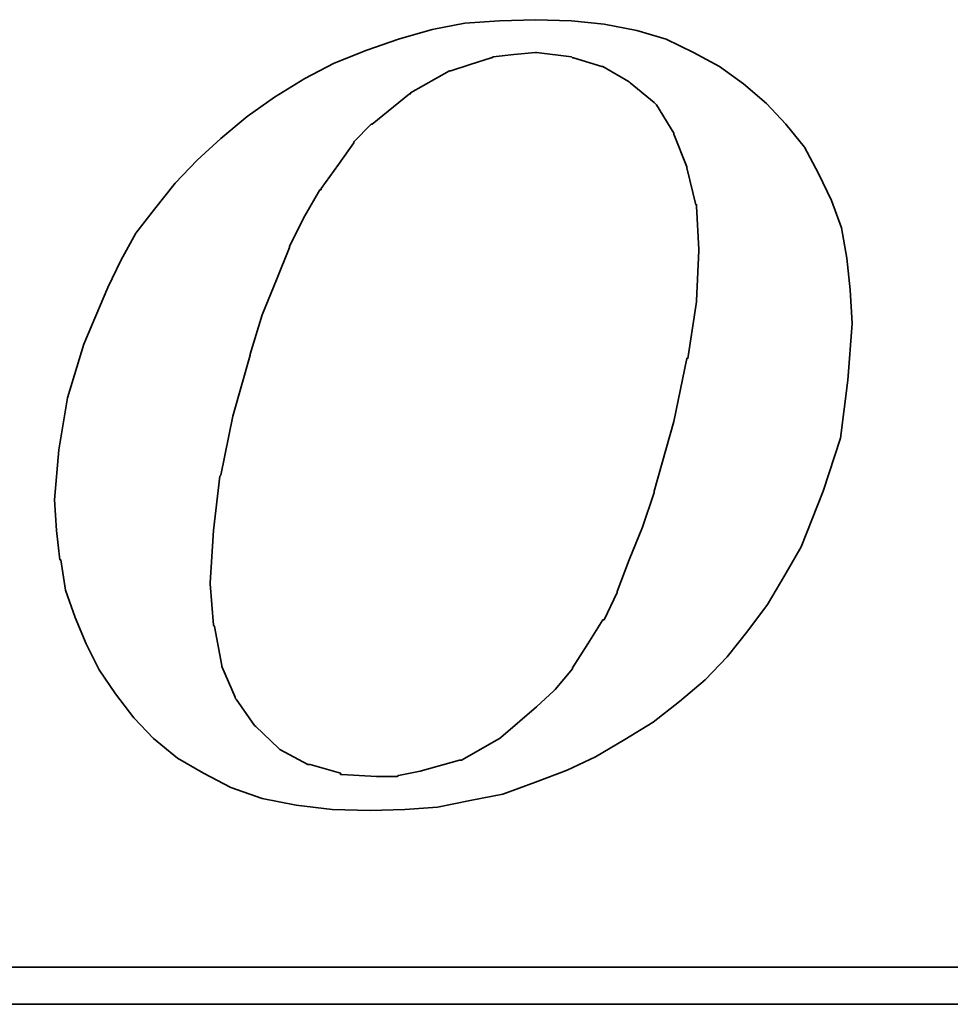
# Model space of a CAD drawing. Header units: inches. Extents: x 23 to 1568, y 65 to 954.
# Tile 34 of 48: x 202 to 204.91, y 119.49 to 122.56. Entities that reach past the tile are written whole.
import ezdxf

# ---------------------------------------------------------------- set-up
doc = ezdxf.new("R2010")
doc.units = ezdxf.units.IN
doc.header["$LTSCALE"] = 0.8
doc.layers.add('DIM', color=4, linetype='Continuous')
doc.layers.add('layer 1', color=7, linetype='Continuous')

# ---------------------------------------------------------------- blocks, each defined once
blk = doc.blocks.new('TBI MOTION logo(完整正式版)')
at = {"layer": 'layer 1', "color": 22, "lineweight": 35}
for points, knots in [([(-11.34375, -6.98375), (-11.34375, -6.98375), (-10.91375, -7.43875), (-10.91375, -7.43875), (-10.91375, -7.43875), (-10.91375, -7.43875), (-10.38625, -7.87125), (-10.38625, -7.87125), (-10.38625, -7.87125), (-10.38625, -7.87125), (-9.81125, -8.20375), (-9.81125, -8.20375), (-9.81125, -8.20375), (-9.81125, -8.20375), (-9.21125, -8.51875), (-9.21125, -8.51875), (-9.21125, -8.51875), (-9.21125, -8.51875), (-8.51625, -8.75875), (-8.51625, -8.75875), (-8.51625, -8.75875), (-8.51625, -8.75875), (-7.77125, -8.90375), (-7.77125, -8.90375), (-7.77125, -8.90375), (-7.77125, -8.90375), (-6.97875, -8.99875), (-6.97875, -8.99875), (-6.97875, -8.99875), (-6.97875, -8.99875), (-6.14125, -9.02375), (-6.14125, -9.02375), (-6.14125, -9.02375), (-6.14125, -9.02375), (-5.37125, -8.99875), (-5.37125, -8.99875), (-5.37125, -8.99875), (-5.37125, -8.99875), (-4.65375, -8.94875), (-4.65375, -8.94875), (-4.65375, -8.94875), (-4.65375, -8.94875), (-3.93375, -8.80625), (-3.93375, -8.80625), (-3.93375, -8.80625), (-3.93375, -8.80625), (-3.21375, -8.66375), (-3.21375, -8.66375), (-3.21375, -8.66375), (-3.21375, -8.66375), (-2.49375, -8.39875), (-2.49375, -8.39875), (-2.49375, -8.39875), (-2.49375, -8.39875), (-1.79875, -8.13375), (-1.79875, -8.13375), (-1.79875, -8.13375), (-1.79875, -8.13375), (-1.17375, -7.84375), (-1.17375, -7.84375), (-1.17375, -7.84375), (-1.17375, -7.84375), (-0.52375, -7.46375), (-0.52375, -7.46375), (-0.52375, -7.46375), (-0.52375, -7.46375), (0.10124, -7.07875), (0.10124, -7.07875), (0.10124, -7.07875), (0.10124, -7.07875), (0.67625, -6.62375), (0.67625, -6.62375), (0.67625, -6.62375), (0.67625, -6.62375), (1.24874, -6.14375), (1.24874, -6.14375), (1.24874, -6.14375), (1.24874, -6.14375), (1.72874, -5.64125), (1.72874, -5.64125), (1.72874, -5.64125), (1.72874, -5.64125), (2.18624, -5.06375), (2.18624, -5.06375), (2.18624, -5.06375), (2.18624, -5.06375), (2.61625, -4.48874), (2.61625, -4.48874), (2.61625, -4.48874), (2.61625, -4.48874), (3.00125, -3.83874), (3.00125, -3.83874), (3.00125, -3.83874), (3.00125, -3.83874), (3.36124, -3.21374), (3.36124, -3.21374), (3.36124, -3.21374), (3.36124, -3.21374), (3.84374, -1.99125), (3.84374, -1.99125), (3.84374, -1.99125), (3.84374, -1.99125), (4.22625, -0.81875), (4.22625, -0.81875), (4.22625, -0.81875), (4.22625, -0.81875), (4.39125, 0.45624), (4.39125, 0.45624), (4.39125, 0.45624), (4.39125, 0.45624), (4.48874, 1.70124), (4.48874, 1.70124), (4.48874, 1.70124), (4.48874, 1.70124), (4.43874, 2.44625), (4.43874, 2.44625), (4.43874, 2.44625), (4.43874, 2.44625), (4.36874, 3.14125), (4.36874, 3.14125), (4.36874, 3.14125), (4.36874, 3.14125), (4.25125, 3.81125), (4.25125, 3.81125), (4.25125, 3.81125), (4.25125, 3.81125), (4.03124, 4.41125), (4.03124, 4.41125), (4.03124, 4.41125), (4.03124, 4.41125), (3.74374, 5.01125), (3.74374, 5.01125), (3.74374, 5.01125), (3.74374, 5.01125), (3.43124, 5.58875), (3.43124, 5.58875), (3.43124, 5.58875), (3.43124, 5.58875), (3.02625, 6.09125), (3.02625, 6.09125), (3.02625, 6.09125), (3.02625, 6.09125), (2.59374, 6.54875), (2.59374, 6.54875), (2.59374, 6.54875), (2.59374, 6.54875), (2.09124, 6.98125), (2.09124, 6.98125), (2.09124, 6.98125), (2.09124, 6.98125), (1.56124, 7.36625), (1.56124, 7.36625), (1.56124, 7.36625), (1.56124, 7.36625), (0.98624, 7.67625), (0.98624, 7.67625), (0.98624, 7.67625), (0.98624, 7.67625), (0.38624, 7.96375), (0.38624, 7.96375), (0.38624, 7.96375), (0.38624, 7.96375), (-0.25875, 8.15625), (-0.25875, 8.15625), (-0.25875, 8.15625), (-0.25875, 8.15625), (-0.98125, 8.30125), (-0.98125, 8.30125), (-0.98125, 8.30125), (-0.98125, 8.30125), (-1.70124, 8.37125), (-1.70124, 8.37125), (-1.70124, 8.37125), (-1.70124, 8.37125), (-2.49375, 8.39624), (-2.49375, 8.39624), (-2.49375, 8.39624), (-2.49375, 8.39624), (-3.28625, 8.37125), (-3.28625, 8.37125), (-3.28625, 8.37125), (-3.28625, 8.37125), (-4.05125, 8.32125), (-4.05125, 8.32125), (-4.05125, 8.32125), (-4.05125, 8.32125), (-4.77375, 8.18125), (-4.77375, 8.18125), (-4.77375, 8.18125), (-4.77375, 8.18125), (-5.51625, 7.96375), (-5.51625, 7.96375), (-5.51625, 7.96375), (-5.51625, 7.96375), (-6.21125, 7.72625), (-6.21125, 7.72625), (-6.21125, 7.72625), (-6.21125, 7.72625), (-6.92875, 7.43625), (-6.92875, 7.43625), (-6.92875, 7.43625), (-6.92875, 7.43625), (-7.57875, 7.10125), (-7.57875, 7.10125), (-7.57875, 7.10125), (-7.57875, 7.10125), (-8.24875, 6.69125), (-8.24875, 6.69125), (-8.24875, 6.69125), (-8.24875, 6.69125), (-8.84875, 6.26125), (-8.84875, 6.26125), (-8.84875, 6.26125), (-8.84875, 6.26125), (-9.42625, 5.78125), (-9.42625, 5.78125), (-9.42625, 5.78125), (-9.42625, 5.78125), (-9.95375, 5.30125), (-9.95375, 5.30125), (-9.95375, 5.30125), (-9.95375, 5.30125), (-10.43375, 4.79624), (-10.43375, 4.79624), (-10.43375, 4.79624), (-10.43375, 4.79624), (-10.88875, 4.22125), (-10.88875, 4.22125), (-10.88875, 4.22125), (-10.88875, 4.22125), (-11.29875, 3.69375), (-11.29875, 3.69375), (-11.29875, 3.69375), (-11.29875, 3.69375), (-11.63375, 3.09125), (-11.63375, 3.09125), (-11.63375, 3.09125), (-11.63375, 3.09125), (-11.91875, 2.49625), (-11.91875, 2.49625), (-11.91875, 2.49625), (-11.91875, 2.49625), (-12.44875, 1.24625), (-12.44875, 1.24625), (-12.44875, 1.24625), (-12.44875, 1.24625), (-12.80875, 0.06874), (-12.80875, 0.06874), (-12.80875, 0.06874), (-12.80875, 0.06874), (-12.99875, -1.07875), (-12.99875, -1.07875), (-12.99875, -1.07875), (-12.99875, -1.07875), (-13.09375, -2.18375), (-13.09375, -2.18375), (-13.09375, -2.18375), (-13.09375, -2.18375), (-13.04875, -2.85375), (-13.04875, -2.85375), (-13.04875, -2.85375), (-13.04875, -2.85375), (-12.97375, -3.50375), (-12.97375, -3.50375), (-12.97375, -3.50375), (-12.97375, -3.50375), (-12.95375, -3.50375), (-12.95375, -3.50375), (-12.95375, -3.50375), (-12.95375, -3.50375), (-12.85375, -4.17375), (-12.85375, -4.17375), (-12.85375, -4.17375), (-12.85375, -4.17375), (-12.63875, -4.77624), (-12.63875, -4.77624), (-12.63875, -4.77624), (-12.63875, -4.77624), (-12.39875, -5.35125), (-12.39875, -5.35125), (-12.39875, -5.35125), (-12.39875, -5.35125), (-12.11375, -5.92875), (-12.11375, -5.92875), (-12.11375, -5.92875), (-12.11375, -5.92875), (-11.75375, -6.45375), (-11.75375, -6.45375), (-11.75375, -6.45375), (-11.75375, -6.45375), (-11.34375, -6.98375), (-11.34375, -6.98375)], [0, 0, 0, 0, 0.01369863, 0.01369863, 0.01369863, 0.01369863, 0.02739726, 0.02739726, 0.02739726, 0.02739726, 0.04109589, 0.04109589, 0.04109589, 0.04109589, 0.05479452, 0.05479452, 0.05479452, 0.05479452, 0.06849315, 0.06849315, 0.06849315, 0.06849315, 0.08219178, 0.08219178, 0.08219178, 0.08219178, 0.09589041, 0.09589041, 0.09589041, 0.09589041, 0.10958904, 0.10958904, 0.10958904, 0.10958904, 0.12328767, 0.12328767, 0.12328767, 0.12328767, 0.1369863, 0.1369863, 0.1369863, 0.1369863, 0.15068493, 0.15068493, 0.15068493, 0.15068493, 0.16438356, 0.16438356, 0.16438356, 0.16438356, 0.17808219, 0.17808219, 0.17808219, 0.17808219, 0.19178082, 0.19178082, 0.19178082, 0.19178082, 0.20547945, 0.20547945, 0.20547945, 0.20547945, 0.21917808, 0.21917808, 0.21917808, 0.21917808, 0.23287671, 0.23287671, 0.23287671, 0.23287671, 0.24657534, 0.24657534, 0.24657534, 0.24657534, 0.26027397, 0.26027397, 0.26027397, 0.26027397, 0.2739726, 0.2739726, 0.2739726, 0.2739726, 0.28767123, 0.28767123, 0.28767123, 0.28767123, 0.30136986, 0.30136986, 0.30136986, 0.30136986, 0.31506849, 0.31506849, 0.31506849, 0.31506849, 0.32876712, 0.32876712, 0.32876712, 0.32876712, 0.34246575, 0.34246575, 0.34246575, 0.34246575, 0.35616438, 0.35616438, 0.35616438, 0.35616438, 0.36986301, 0.36986301, 0.36986301, 0.36986301, 0.38356164, 0.38356164, 0.38356164, 0.38356164, 0.39726027, 0.39726027, 0.39726027, 0.39726027, 0.4109589, 0.4109589, 0.4109589, 0.4109589, 0.42465753, 0.42465753, 0.42465753, 0.42465753, 0.43835616, 0.43835616, 0.43835616, 0.43835616, 0.45205479, 0.45205479, 0.45205479, 0.45205479, 0.46575342, 0.46575342, 0.46575342, 0.46575342, 0.47945205, 0.47945205, 0.47945205, 0.47945205, 0.49315068, 0.49315068, 0.49315068, 0.49315068, 0.50684932, 0.50684932, 0.50684932, 0.50684932, 0.52054795, 0.52054795, 0.52054795, 0.52054795, 0.53424658, 0.53424658, 0.53424658, 0.53424658, 0.54794521, 0.54794521, 0.54794521, 0.54794521, 0.56164384, 0.56164384, 0.56164384, 0.56164384, 0.57534247, 0.57534247, 0.57534247, 0.57534247, 0.5890411, 0.5890411, 0.5890411, 0.5890411, 0.60273973, 0.60273973, 0.60273973, 0.60273973, 0.61643836, 0.61643836, 0.61643836, 0.61643836, 0.63013699, 0.63013699, 0.63013699, 0.63013699, 0.64383562, 0.64383562, 0.64383562, 0.64383562, 0.65753425, 0.65753425, 0.65753425, 0.65753425, 0.67123288, 0.67123288, 0.67123288, 0.67123288, 0.68493151, 0.68493151, 0.68493151, 0.68493151, 0.69863014, 0.69863014, 0.69863014, 0.69863014, 0.71232877, 0.71232877, 0.71232877, 0.71232877, 0.7260274, 0.7260274, 0.7260274, 0.7260274, 0.73972603, 0.73972603, 0.73972603, 0.73972603, 0.75342466, 0.75342466, 0.75342466, 0.75342466, 0.76712329, 0.76712329, 0.76712329, 0.76712329, 0.78082192, 0.78082192, 0.78082192, 0.78082192, 0.79452055, 0.79452055, 0.79452055, 0.79452055, 0.80821918, 0.80821918, 0.80821918, 0.80821918, 0.82191781, 0.82191781, 0.82191781, 0.82191781, 0.83561644, 0.83561644, 0.83561644, 0.83561644, 0.84931507, 0.84931507, 0.84931507, 0.84931507, 0.8630137, 0.8630137, 0.8630137, 0.8630137, 0.87671233, 0.87671233, 0.87671233, 0.87671233, 0.89041096, 0.89041096, 0.89041096, 0.89041096, 0.90410959, 0.90410959, 0.90410959, 0.90410959, 0.91780822, 0.91780822, 0.91780822, 0.91780822, 0.93150685, 0.93150685, 0.93150685, 0.93150685, 0.94520548, 0.94520548, 0.94520548, 0.94520548, 0.95890411, 0.95890411, 0.95890411, 0.95890411, 0.97260274, 0.97260274, 0.97260274, 0.97260274, 0.98630137, 0.98630137, 0.98630137, 0.98630137, 1, 1, 1, 1]), ([(-8.77875, 1.03124), (-8.77875, 1.03124), (-8.51625, 1.89625), (-8.51625, 1.89625), (-8.51625, 1.89625), (-8.51625, 1.89625), (-8.20375, 2.66375), (-8.20375, 2.66375), (-8.20375, 2.66375), (-8.20375, 2.66375), (-7.91625, 3.38125), (-7.91625, 3.38125), (-7.91625, 3.38125), (-7.91625, 3.38125), (-7.91625, 3.40624), (-7.91625, 3.40624), (-7.91625, 3.40624), (-7.91625, 3.40624), (-7.57875, 4.07624), (-7.57875, 4.07624), (-7.57875, 4.07624), (-7.57875, 4.07624), (-7.24375, 4.65125), (-7.24375, 4.65125), (-7.24375, 4.65125), (-7.24375, 4.65125), (-7.21875, 4.65125), (-7.21875, 4.65125), (-7.21875, 4.65125), (-7.21875, 4.65125), (-7.21875, 4.67624), (-7.21875, 4.67624), (-7.21875, 4.67624), (-7.21875, 4.67624), (-6.83625, 5.20375), (-6.83625, 5.20375), (-6.83625, 5.20375), (-6.83625, 5.20375), (-6.49875, 5.68625), (-6.49875, 5.68625), (-6.49875, 5.68625), (-6.49875, 5.68625), (-6.49875, 5.70625), (-6.49875, 5.70625), (-6.49875, 5.70625), (-6.49875, 5.70625), (-6.11625, 6.09125), (-6.11625, 6.09125), (-6.11625, 6.09125), (-6.11625, 6.09125), (-6.09125, 6.09125), (-6.09125, 6.09125), (-6.09125, 6.09125), (-6.09125, 6.09125), (-5.27375, 6.76625), (-5.27375, 6.76625), (-5.27375, 6.76625), (-5.27375, 6.76625), (-5.24875, 6.76625), (-5.24875, 6.76625), (-5.24875, 6.76625), (-5.24875, 6.76625), (-5.24875, 6.78625), (-5.24875, 6.78625), (-5.24875, 6.78625), (-5.24875, 6.78625), (-4.38875, 7.26624), (-4.38875, 7.26624), (-4.38875, 7.26624), (-4.38875, 7.26624), (-4.36125, 7.26624), (-4.36125, 7.26624), (-4.36125, 7.26624), (-4.36125, 7.26624), (-3.93375, 7.41125), (-3.93375, 7.41125), (-3.93375, 7.41125), (-3.93375, 7.41125), (-3.47375, 7.55625), (-3.47375, 7.55625), (-3.47375, 7.55625), (-3.47375, 7.55625), (-3.45375, 7.55625), (-3.45375, 7.55625), (-3.45375, 7.55625), (-3.45375, 7.55625), (-3.42875, 7.58124), (-3.42875, 7.58124), (-3.42875, 7.58124), (-3.42875, 7.58124), (-2.97375, 7.62625), (-2.97375, 7.62625), (-2.97375, 7.62625), (-2.97375, 7.62625), (-2.49375, 7.67625), (-2.49375, 7.67625), (-2.49375, 7.67625), (-2.49375, 7.67625), (-2.46875, 7.67625), (-2.46875, 7.67625), (-2.46875, 7.67625), (-2.46875, 7.67625), (-1.70124, 7.58124), (-1.70124, 7.58124), (-1.70124, 7.58124), (-1.70124, 7.58124), (-1.67875, 7.55625), (-1.67875, 7.55625), (-1.67875, 7.55625), (-1.67875, 7.55625), (-1.65375, 7.55625), (-1.65375, 7.55625), (-1.65375, 7.55625), (-1.65375, 7.55625), (-1.03125, 7.36625), (-1.03125, 7.36625), (-1.03125, 7.36625), (-1.03125, 7.36625), (-1.00625, 7.36625), (-1.00625, 7.36625), (-1.00625, 7.36625), (-1.00625, 7.36625), (-0.43124, 7.02624), (-0.43124, 7.02624), (-0.43124, 7.02624), (-0.43124, 7.02624), (-0.40625, 7.00624), (-0.40625, 7.00624), (-0.40625, 7.00624), (-0.40625, 7.00624), (0.12124, 6.57124), (0.12124, 6.57124), (0.12124, 6.57124), (0.12124, 6.57124), (0.14624, 6.54875), (0.14624, 6.54875), (0.14624, 6.54875), (0.14624, 6.54875), (0.17124, 6.52375), (0.17124, 6.52375), (0.17124, 6.52375), (0.17124, 6.52375), (0.55625, 5.89875), (0.55625, 5.89875), (0.55625, 5.89875), (0.55625, 5.89875), (0.55625, 5.87625), (0.55625, 5.87625), (0.55625, 5.87625), (0.55625, 5.87625), (0.84124, 5.15625), (0.84124, 5.15625), (0.84124, 5.15625), (0.84124, 5.15625), (0.84124, 5.13125), (0.84124, 5.13125), (0.84124, 5.13125), (0.84124, 5.13125), (1.03624, 4.31875), (1.03624, 4.31875), (1.03624, 4.31875), (1.03624, 4.31875), (1.05624, 4.31875), (1.05624, 4.31875), (1.05624, 4.31875), (1.05624, 4.31875), (1.05624, 4.29125), (1.05624, 4.29125), (1.05624, 4.29125), (1.05624, 4.29125), (1.10625, 3.33125), (1.10625, 3.33125), (1.10625, 3.33125), (1.10625, 3.33125), (1.10625, 3.30875), (1.10625, 3.30875), (1.10625, 3.30875), (1.10625, 3.30875), (1.05624, 2.20624), (1.05624, 2.20624), (1.05624, 2.20624), (1.05624, 2.20624), (1.05624, 2.18124), (1.05624, 2.18124), (1.05624, 2.18124), (1.05624, 2.18124), (0.86624, 0.93624), (0.86624, 0.93624), (0.86624, 0.93624), (0.86624, 0.93624), (0.84124, 0.93624), (0.84124, 0.93624), (0.84124, 0.93624), (0.84124, 0.93624), (0.55625, -0.45874), (0.55625, -0.45874), (0.55625, -0.45874), (0.55625, -0.45874), (0.12124, -1.99125), (0.12124, -1.99125), (0.12124, -1.99125), (0.12124, -1.99125), (0.12124, -2.01874), (0.12124, -2.01874), (0.12124, -2.01874), (0.12124, -2.01874), (-0.13874, -2.78375), (-0.13874, -2.78375), (-0.13874, -2.78375), (-0.13874, -2.78375), (-0.43124, -3.50375), (-0.43124, -3.50375), (-0.43124, -3.50375), (-0.43124, -3.50375), (-0.69375, -4.19875), (-0.69375, -4.19875), (-0.69375, -4.19875), (-0.69375, -4.19875), (-0.69375, -4.22375), (-0.69375, -4.22375), (-0.69375, -4.22375), (-0.69375, -4.22375), (-0.98125, -4.82374), (-0.98125, -4.82374), (-0.98125, -4.82374), (-0.98125, -4.82374), (-1.00625, -4.82374), (-1.00625, -4.82374), (-1.00625, -4.82374), (-1.00625, -4.82374), (-1.33875, -5.35125), (-1.33875, -5.35125), (-1.33875, -5.35125), (-1.33875, -5.35125), (-1.67875, -5.87875), (-1.67875, -5.87875), (-1.67875, -5.87875), (-1.67875, -5.87875), (-1.67875, -5.90375), (-1.67875, -5.90375), (-1.67875, -5.90375), (-1.67875, -5.90375), (-2.05875, -6.35875), (-2.05875, -6.35875), (-2.05875, -6.35875), (-2.05875, -6.35875), (-2.08375, -6.38375), (-2.08375, -6.38375), (-2.08375, -6.38375), (-2.08375, -6.38375), (-2.46875, -6.74375), (-2.46875, -6.74375), (-2.46875, -6.74375), (-2.46875, -6.74375), (-3.25875, -7.41625), (-3.25875, -7.41625), (-3.25875, -7.41625), (-3.25875, -7.41625), (-3.28625, -7.43875), (-3.28625, -7.43875), (-3.28625, -7.43875), (-3.28625, -7.43875), (-4.12375, -7.91875), (-4.12375, -7.91875), (-4.12375, -7.91875), (-4.12375, -7.91875), (-4.14875, -7.91875), (-4.14875, -7.91875), (-4.14875, -7.91875), (-4.14875, -7.91875), (-4.17125, -7.91875), (-4.17125, -7.91875), (-4.17125, -7.91875), (-4.17125, -7.91875), (-5.03375, -8.15875), (-5.03375, -8.15875), (-5.03375, -8.15875), (-5.03375, -8.15875), (-5.51625, -8.25625), (-5.51625, -8.25625), (-5.51625, -8.25625), (-5.51625, -8.25625), (-5.54125, -8.27875), (-5.54125, -8.27875), (-5.54125, -8.27875), (-5.54125, -8.27875), (-5.56375, -8.27875), (-5.56375, -8.27875), (-5.56375, -8.27875), (-5.56375, -8.27875), (-5.99625, -8.27875), (-5.99625, -8.27875), (-5.99625, -8.27875), (-5.99625, -8.27875), (-6.76375, -8.23125), (-6.76375, -8.23125), (-6.76375, -8.23125), (-6.76375, -8.23125), (-6.78875, -8.23125), (-6.78875, -8.23125), (-6.78875, -8.23125), (-6.78875, -8.23125), (-6.78875, -8.20375), (-6.78875, -8.20375), (-6.78875, -8.20375), (-6.78875, -8.20375), (-7.45875, -8.01375), (-7.45875, -8.01375), (-7.45875, -8.01375), (-7.45875, -8.01375), (-7.48375, -8.01375), (-7.48375, -8.01375), (-7.48375, -8.01375), (-7.48375, -8.01375), (-7.50875, -8.01375), (-7.50875, -8.01375), (-7.50875, -8.01375), (-7.50875, -8.01375), (-8.13125, -7.67875), (-8.13125, -7.67875), (-8.13125, -7.67875), (-8.13125, -7.67875), (-8.15625, -7.65375), (-8.15625, -7.65375), (-8.15625, -7.65375), (-8.15625, -7.65375), (-8.65875, -7.17375), (-8.65875, -7.17375), (-8.65875, -7.17375), (-8.65875, -7.17375), (-8.68375, -7.14875), (-8.68375, -7.14875), (-8.68375, -7.14875), (-8.68375, -7.14875), (-9.08875, -6.57375), (-9.08875, -6.57375), (-9.08875, -6.57375), (-9.08875, -6.57375), (-9.11375, -6.54875), (-9.11375, -6.54875), (-9.11375, -6.54875), (-9.11375, -6.54875), (-9.11375, -6.52875), (-9.11375, -6.52875), (-9.11375, -6.52875), (-9.11375, -6.52875), (-9.40375, -5.85375), (-9.40375, -5.85375), (-9.40375, -5.85375), (-9.40375, -5.85375), (-9.40375, -5.82875), (-9.40375, -5.82875), (-9.40375, -5.82875), (-9.40375, -5.82875), (-9.56875, -4.96875), (-9.56875, -4.96875), (-9.56875, -4.96875), (-9.56875, -4.96875), (-9.59375, -4.94375), (-9.59375, -4.94375), (-9.59375, -4.94375), (-9.59375, -4.94375), (-9.66375, -4.03375), (-9.66375, -4.03375), (-9.66375, -4.03375), (-9.66375, -4.03375), (-9.66375, -4.00875), (-9.66375, -4.00875), (-9.66375, -4.00875), (-9.66375, -4.00875), (-9.59375, -2.85375), (-9.59375, -2.85375), (-9.59375, -2.85375), (-9.59375, -2.85375), (-9.45125, -1.65875), (-9.45125, -1.65875), (-9.45125, -1.65875), (-9.45125, -1.65875), (-9.42625, -1.63375), (-9.42625, -1.63375), (-9.42625, -1.63375), (-9.42625, -1.63375), (-9.16125, -0.33875), (-9.16125, -0.33875), (-9.16125, -0.33875), (-9.16125, -0.33875), (-8.77875, 1.00624), (-8.77875, 1.00624), (-8.77875, 1.00624), (-8.77875, 1.00624), (-8.77875, 1.03124), (-8.77875, 1.03124)], [0, 0, 0, 0, 0.01020408, 0.01020408, 0.01020408, 0.01020408, 0.02040816, 0.02040816, 0.02040816, 0.02040816, 0.03061224, 0.03061224, 0.03061224, 0.03061224, 0.04081633, 0.04081633, 0.04081633, 0.04081633, 0.05102041, 0.05102041, 0.05102041, 0.05102041, 0.06122449, 0.06122449, 0.06122449, 0.06122449, 0.07142857, 0.07142857, 0.07142857, 0.07142857, 0.08163265, 0.08163265, 0.08163265, 0.08163265, 0.09183673, 0.09183673, 0.09183673, 0.09183673, 0.10204082, 0.10204082, 0.10204082, 0.10204082, 0.1122449, 0.1122449, 0.1122449, 0.1122449, 0.12244898, 0.12244898, 0.12244898, 0.12244898, 0.13265306, 0.13265306, 0.13265306, 0.13265306, 0.14285714, 0.14285714, 0.14285714, 0.14285714, 0.15306122, 0.15306122, 0.15306122, 0.15306122, 0.16326531, 0.16326531, 0.16326531, 0.16326531, 0.17346939, 0.17346939, 0.17346939, 0.17346939, 0.18367347, 0.18367347, 0.18367347, 0.18367347, 0.19387755, 0.19387755, 0.19387755, 0.19387755, 0.20408163, 0.20408163, 0.20408163, 0.20408163, 0.21428571, 0.21428571, 0.21428571, 0.21428571, 0.2244898, 0.2244898, 0.2244898, 0.2244898, 0.23469388, 0.23469388, 0.23469388, 0.23469388, 0.24489796, 0.24489796, 0.24489796, 0.24489796, 0.25510204, 0.25510204, 0.25510204, 0.25510204, 0.26530612, 0.26530612, 0.26530612, 0.26530612, 0.2755102, 0.2755102, 0.2755102, 0.2755102, 0.28571429, 0.28571429, 0.28571429, 0.28571429, 0.29591837, 0.29591837, 0.29591837, 0.29591837, 0.30612245, 0.30612245, 0.30612245, 0.30612245, 0.31632653, 0.31632653, 0.31632653, 0.31632653, 0.32653061, 0.32653061, 0.32653061, 0.32653061, 0.33673469, 0.33673469, 0.33673469, 0.33673469, 0.34693878, 0.34693878, 0.34693878, 0.34693878, 0.35714286, 0.35714286, 0.35714286, 0.35714286, 0.36734694, 0.36734694, 0.36734694, 0.36734694, 0.37755102, 0.37755102, 0.37755102, 0.37755102, 0.3877551, 0.3877551, 0.3877551, 0.3877551, 0.39795918, 0.39795918, 0.39795918, 0.39795918, 0.40816327, 0.40816327, 0.40816327, 0.40816327, 0.41836735, 0.41836735, 0.41836735, 0.41836735, 0.42857143, 0.42857143, 0.42857143, 0.42857143, 0.43877551, 0.43877551, 0.43877551, 0.43877551, 0.44897959, 0.44897959, 0.44897959, 0.44897959, 0.45918367, 0.45918367, 0.45918367, 0.45918367, 0.46938776, 0.46938776, 0.46938776, 0.46938776, 0.47959184, 0.47959184, 0.47959184, 0.47959184, 0.48979592, 0.48979592, 0.48979592, 0.48979592, 0.5, 0.5, 0.5, 0.5, 0.51020408, 0.51020408, 0.51020408, 0.51020408, 0.52040816, 0.52040816, 0.52040816, 0.52040816, 0.53061224, 0.53061224, 0.53061224, 0.53061224, 0.54081633, 0.54081633, 0.54081633, 0.54081633, 0.55102041, 0.55102041, 0.55102041, 0.55102041, 0.56122449, 0.56122449, 0.56122449, 0.56122449, 0.57142857, 0.57142857, 0.57142857, 0.57142857, 0.58163265, 0.58163265, 0.58163265, 0.58163265, 0.59183673, 0.59183673, 0.59183673, 0.59183673, 0.60204082, 0.60204082, 0.60204082, 0.60204082, 0.6122449, 0.6122449, 0.6122449, 0.6122449, 0.62244898, 0.62244898, 0.62244898, 0.62244898, 0.63265306, 0.63265306, 0.63265306, 0.63265306, 0.64285714, 0.64285714, 0.64285714, 0.64285714, 0.65306122, 0.65306122, 0.65306122, 0.65306122, 0.66326531, 0.66326531, 0.66326531, 0.66326531, 0.67346939, 0.67346939, 0.67346939, 0.67346939, 0.68367347, 0.68367347, 0.68367347, 0.68367347, 0.69387755, 0.69387755, 0.69387755, 0.69387755, 0.70408163, 0.70408163, 0.70408163, 0.70408163, 0.71428571, 0.71428571, 0.71428571, 0.71428571, 0.7244898, 0.7244898, 0.7244898, 0.7244898, 0.73469388, 0.73469388, 0.73469388, 0.73469388, 0.74489796, 0.74489796, 0.74489796, 0.74489796, 0.75510204, 0.75510204, 0.75510204, 0.75510204, 0.76530612, 0.76530612, 0.76530612, 0.76530612, 0.7755102, 0.7755102, 0.7755102, 0.7755102, 0.78571429, 0.78571429, 0.78571429, 0.78571429, 0.79591837, 0.79591837, 0.79591837, 0.79591837, 0.80612245, 0.80612245, 0.80612245, 0.80612245, 0.81632653, 0.81632653, 0.81632653, 0.81632653, 0.82653061, 0.82653061, 0.82653061, 0.82653061, 0.83673469, 0.83673469, 0.83673469, 0.83673469, 0.84693878, 0.84693878, 0.84693878, 0.84693878, 0.85714286, 0.85714286, 0.85714286, 0.85714286, 0.86734694, 0.86734694, 0.86734694, 0.86734694, 0.87755102, 0.87755102, 0.87755102, 0.87755102, 0.8877551, 0.8877551, 0.8877551, 0.8877551, 0.89795918, 0.89795918, 0.89795918, 0.89795918, 0.90816327, 0.90816327, 0.90816327, 0.90816327, 0.91836735, 0.91836735, 0.91836735, 0.91836735, 0.92857143, 0.92857143, 0.92857143, 0.92857143, 0.93877551, 0.93877551, 0.93877551, 0.93877551, 0.94897959, 0.94897959, 0.94897959, 0.94897959, 0.95918367, 0.95918367, 0.95918367, 0.95918367, 0.96938776, 0.96938776, 0.96938776, 0.96938776, 0.97959184, 0.97959184, 0.97959184, 0.97959184, 0.98979592, 0.98979592, 0.98979592, 0.98979592, 1, 1, 1, 1]), ([(75.90875, -9.47875), (75.90875, -9.47875), (75.90875, -12.28625), (75.90875, -12.28625), (75.90875, -12.28625), (75.90875, -12.28625), (75.90875, -12.47875), (75.90875, -12.47875), (75.90875, -12.47875), (75.90875, -12.47875), (75.71625, -12.47875), (75.71625, -12.47875), (75.71625, -12.47875), (75.71625, -12.47875), (-88.32875, -12.47875), (-88.32875, -12.47875), (-88.32875, -12.47875), (-88.32875, -12.47875), (-88.32875, -13.29375), (-88.32875, -13.29375), (-88.32875, -13.29375), (-88.32875, -13.29375), (82.89125, -13.29375), (82.89125, -13.29375), (82.89125, -13.29375), (82.89125, -13.29375), (75.90875, -9.47875), (75.90875, -9.47875)], [0, 0, 0, 0, 0.14285714, 0.14285714, 0.14285714, 0.14285714, 0.28571429, 0.28571429, 0.28571429, 0.28571429, 0.42857143, 0.42857143, 0.42857143, 0.42857143, 0.57142857, 0.57142857, 0.57142857, 0.57142857, 0.71428571, 0.71428571, 0.71428571, 0.71428571, 0.85714286, 0.85714286, 0.85714286, 0.85714286, 1, 1, 1, 1])]:
    blk.add_open_spline(points, degree=3, knots=knots, dxfattribs=at)

msp = doc.modelspace()

# ---------------------------------------------------------------- block references
at = {"layer": 'DIM', "xscale": 0.141750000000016, "yscale": 0.1417499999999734, "zscale": 0.14175}
msp.add_blockref('TBI MOTION logo(完整正式版)', (203.9659, 121.3706), dxfattribs=at)

doc.saveas('drawing.dxf')
